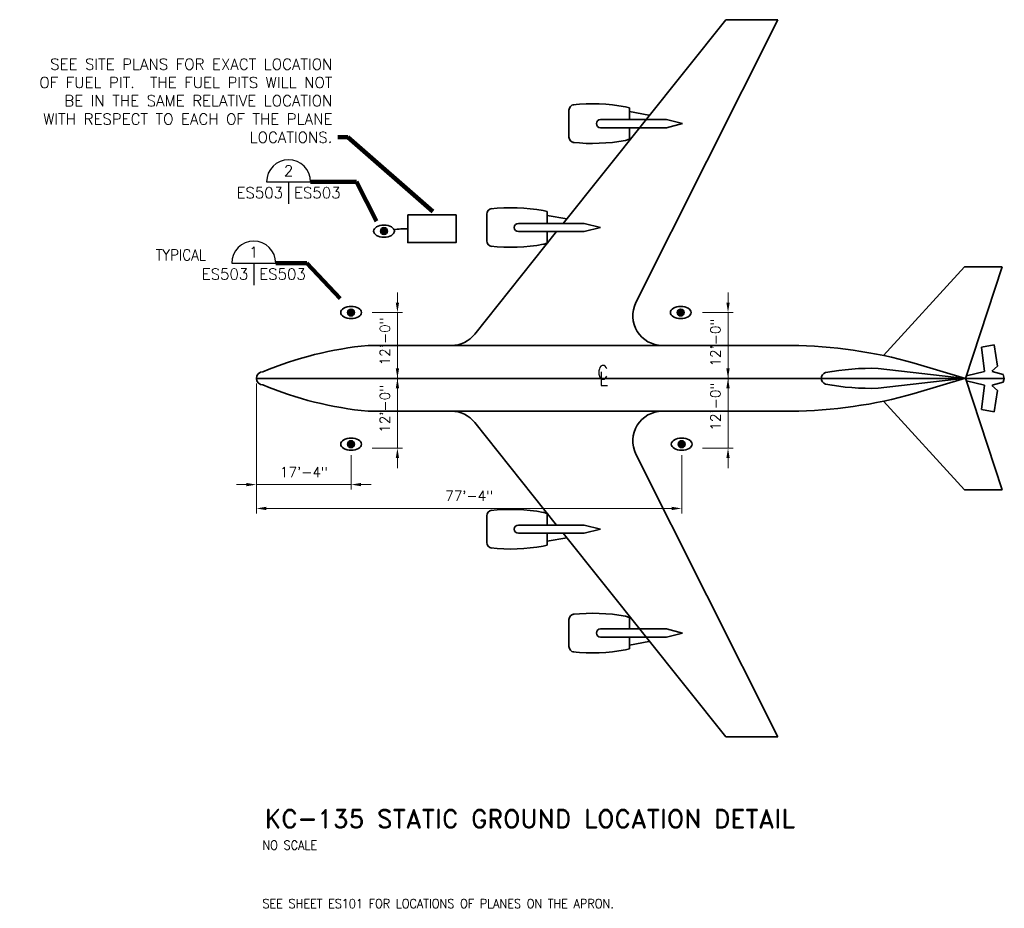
# Model space of a CAD drawing. Extents: x -524 to 247, y -164 to 426.
# Tile 1 of 7: x -524 to -376, y -161 to -28. Entities that reach past the tile are written whole.
import ezdxf
from ezdxf.enums import TextEntityAlignment as Align

# ---------------------------------------------------------------- set-up
doc = ezdxf.new("R2010")
doc.units = 0
doc.header["$MEASUREMENT"] = 0
doc.linetypes.add('ACAD_ISO08W100', pattern=[36, 24, -3, 6, -3])
doc.layers.get('Defpoints').update_dxf_attribs({"lineweight": 18})
for name, color, linetype, lineweight in [('E-Anno-Dims', 33, 'Continuous', 25), ('E-Anno-Text', 53, 'Continuous', 25), ('E-Detl-Grph', 33, 'Continuous', 35)]:
    doc.layers.add(name, color=color, linetype=linetype, lineweight=lineweight)
doc.styles.add('bord', font='romand.shx')
doc.styles.add('NOTES', font='romans.shx')
doc.styles.add('Text', font='txt', dxfattribs={"height": 0.125})
doc.dimstyles.new('EARCH', dxfattribs={"dimtxt": 0.125, "dimasz": 0.125, "dimexe": 0.0625, "dimexo": 0.0625, "dimgap": 0.0625, "dimtad": 1, "dimdec": 4, "dimzin": 3, "dimdsep": 46, "dimlunit": 4, "dimtxsty": 'NOTES', "dimcen": 0.09, "dimclrd": 256, "dimclre": 256, "dimadec": 0, "dimazin": 0, "dimtfac": 0.75, "dimtdec": 4, "dimtmove": 1, "dimatfit": 3, "dimfxl": 0, "dimfrac": 1, "dimtolj": 1, "dimtzin": 3, "dimlwd": 18, "dimlwe": 18, "dimarcsym": 0})

# ---------------------------------------------------------------- blocks, each defined once
blk = doc.blocks.new('CL')
at = {"style": 'NOTES', "width": 0.9}
for s, p in [('C', (-0.068, 0.029)), ('L', (-0.048, -0.042))]:
    blk.add_text(s, height=0.156, dxfattribs=at).set_placement(p, align=Align.MIDDLE_LEFT)
blk = doc.blocks.new('STGND')
blk.add_hatch(color=256).paths.add_polyline_path([(0.0395, 0, 1), (-0.0395, 0, 1)], flags=16)
blk.add_circle((0, 0), 0.0395)
blk.add_ellipse((0, 0), major_axis=(0, -0.1185), ratio=0.5833333, start_param=4.712389, end_param=10.9955643)
blk = doc.blocks.new('PC135B')
at = {"linetype": 'ACAD_ISO08W100'}
blk.add_line((0, -17.038), (0, 0), dxfattribs=at)
for p, q in [((-0.75, -2.546), (-0.75, -12.179)), ((0.75, -2.546), (0.75, -12.179)), ((-1.009, -4.977), (-3.345, -6.84)), ((1.009, -4.977), (3.345, -6.84)), ((-3.132, -5.25), (-3.745, -5.25)), ((3.132, -5.25), (3.745, -5.25)), ((-3.532, -5.968), (-3.532, -7.469)), ((-3.345, -5.968), (-3.345, -7.469)), ((3.345, -5.968), (3.345, -7.469)), ((3.532, -5.968), (3.532, -7.469)), ((-3.822, -6.537), (-3.801, -6.627)), ((-3.801, -6.627), (-3.532, -6.627)), ((-3.713, -6.626), (-3.635, -7.072)), ((-3.345, -6.627), (-3.09, -6.627)), ((-3.054, -6.537), (-3.09, -6.643)), ((3.054, -6.537), (3.09, -6.643)), ((3.345, -6.627), (3.09, -6.627)), ((3.802, -6.627), (3.532, -6.627)), ((3.713, -6.626), (3.635, -7.072)), ((3.823, -6.537), (3.802, -6.627)), ((-3.532, -6.99), (-8.175, -10.692)), ((-5.499, -7.121), (-6.112, -7.121)), ((3.532, -6.99), (8.175, -10.692)), ((5.499, -7.121), (6.112, -7.121)), ((-3.532, -7.469), (-3.438, -7.84)), ((-3.345, -7.469), (-3.438, -7.84)), ((3.345, -7.469), (3.438, -7.84)), ((3.532, -7.469), (3.438, -7.84)), ((-5.899, -7.839), (-5.899, -9.339)), ((-5.712, -7.839), (-5.712, -9.339)), ((5.712, -7.839), (5.712, -9.339)), ((5.899, -7.839), (5.899, -9.339)), ((-6.19, -8.408), (-6.168, -8.497)), ((-6.168, -8.497), (-5.899, -8.497)), ((-6.08, -8.497), (-6.002, -8.942)), ((-5.712, -8.497), (-5.457, -8.497)), ((-5.422, -8.408), (-5.457, -8.513)), ((5.422, -8.408), (5.457, -8.513)), ((5.712, -8.497), (5.457, -8.497)), ((6.169, -8.497), (5.899, -8.497)), ((6.081, -8.497), (6.002, -8.942)), ((6.19, -8.408), (6.169, -8.497)), ((-8.175, -11.875), (-1.727, -8.646)), ((8.175, -11.875), (1.727, -8.646)), ((-5.899, -9.339), (-5.806, -9.71)), ((-5.712, -9.339), (-5.806, -9.71)), ((5.712, -9.339), (5.806, -9.71)), ((5.899, -9.339), (5.806, -9.71)), ((-8.175, -11.875), (-8.175, -10.692)), ((8.175, -11.875), (8.175, -10.692)), ((-0.519, -14.289), (-2.542, -16.132)), ((-0.226, -14.166), (0.006, -16.156)), ((0.226, -14.166), (-0.006, -16.156)), ((0.519, -14.289), (2.542, -16.132)), ((-0.347, -14.987), (0.006, -16.156)), ((0.347, -14.987), (-0.006, -16.156)), ((-2.542, -16.132), (-2.542, -16.989)), ((2.542, -16.132), (2.542, -16.989)), ((0.006, -16.156), (-2.542, -16.989)), ((-0.159, -16.584), (-0.056, -16.177)), ((-0.006, -16.156), (2.542, -16.989)), ((0.159, -16.584), (0.056, -16.177)), ((-0.707, -16.52), (-0.763, -16.807)), ((-0.159, -16.584), (-0.707, -16.52)), ((0.159, -16.584), (0.707, -16.52)), ((0.707, -16.52), (0.763, -16.807)), ((-0.763, -16.807), (-0.28, -16.88)), ((-0.28, -16.88), (-0.161, -16.752)), ((-0.155, -16.759), (-0.091, -17.014)), ((0.155, -16.759), (0.091, -17.014)), ((0.28, -16.88), (0.161, -16.752)), ((0.763, -16.807), (0.28, -16.88)), ((-0.091, -17.014), (0, -17.038)), ((0.091, -17.014), (0, -17.038))]:
    blk.add_line(p, q)
for centre, radius, start, end in [((7.377, -3.308), 8.162, 157.2382, 174.6415), ((0, -0.15), 0.15, 90, 180), ((0, -0.15), 0.15, 0, 90), ((-7.377, -3.308), 8.162, 5.3585, 22.7618), ((-1.437, -4.44), 0.688, 308.569, 0), ((1.438, -4.44), 0.688, 180, 231.431), ((0.326, -5.784), 4.216, 173.9427, 190.2884), ((-3.745, -5.375), 0.125, 90, 174.2656), ((-3.132, -5.375), 0.125, 5.7344, 90), ((-7.203, -5.784), 4.216, 349.7116, 6.0573), ((7.203, -5.784), 4.216, 173.9427, 190.2884), ((3.132, -5.375), 0.125, 90, 174.2656), ((3.745, -5.375), 0.125, 5.7344, 90), ((-0.326, -5.784), 4.216, 349.7116, 6.0573), ((-3.438, -5.969), 0.0938, 0, 180), ((3.439, -5.969), 0.0938, 0, 180), ((-6.112, -7.246), 0.125, 90, 174.2656), ((-5.499, -7.246), 0.125, 5.7344, 90), ((5.499, -7.246), 0.125, 90, 174.2656), ((6.112, -7.246), 0.125, 5.7344, 90), ((-2.042, -7.655), 4.216, 173.9427, 190.2884), ((-9.57, -7.655), 4.216, 349.7116, 6.0573), ((9.57, -7.655), 4.216, 173.9427, 190.2884), ((2.042, -7.655), 4.216, 349.7116, 6.0573), ((-5.806, -7.839), 0.0938, 0, 180), ((5.806, -7.839), 0.0938, 0, 180), ((-1.425, -9.25), 0.675, 0, 116.6024), ((1.425, -9.25), 0.675, 63.3976, 180), ((9.99, -12.073), 10.74, 180.5692, 195.746), ((-9.99, -12.073), 10.74, 344.254, 359.4308), ((5.234, -13.999), 5.463, 169.1136, 181.7528), ((0, -13.006), 0.136, 16.5106, 163.4894), ((-5.234, -13.999), 5.463, 358.2472, 10.8864)]:
    blk.add_arc(centre, radius, start, end)
blk = doc.blocks.new('*D186')
at = {"layer": 'Defpoints'}
for p in [(-488.3, -81.68), (-424.35, -92.49), (-456.31, -101.25), (-424.35, -101.25)]:
    blk.add_point(p, dxfattribs=at)
at = {"layer": 'E-Anno-Dims', "lineweight": 18}
for p, q in [((-488.3, -82.43), (-488.3, -102)), ((-424.35, -93.24), (-424.35, -102)), ((-486.8, -101.25), (-425.85, -101.25))]:
    blk.add_line(p, q, dxfattribs=at)
blk.add_solid([(-486.8, -101.5), (-488.3, -101.25), (-486.8, -101)], dxfattribs=at)
at = {"layer": 'E-Anno-Dims', "lineweight": 18, "extrusion": (0, 0, -1)}
blk.add_solid([(425.85, -101), (424.35, -101.25), (425.85, -101.5)], dxfattribs=at)
at = {"layer": 'E-Anno-Dims', "linetype": 'Continuous', "lineweight": 18, "insert": (-456.31, -99.36), "char_height": 1.5, "attachment_point": 5, "style": 'Text'}
blk.add_mtext('\\Fromans.shx;77\'-4"', dxfattribs=at)
blk = doc.blocks.new('*D187')
at = {"layer": 'Defpoints'}
for p in [(-488.3, -81.68), (-474.05, -92.49), (-481.16, -97.66), (-474.05, -97.66)]:
    blk.add_point(p, dxfattribs=at)
at = {"layer": 'E-Anno-Dims', "lineweight": 18}
for p, q in [((-488.3, -82.43), (-488.3, -98.41)), ((-474.05, -93.24), (-474.05, -98.41)), ((-491.3, -97.66), (-489.8, -97.66)), ((-488.3, -97.66), (-474.05, -97.66)), ((-471.05, -97.66), (-472.55, -97.66))]:
    blk.add_line(p, q, dxfattribs=at)
at = {"layer": 'E-Anno-Dims', "lineweight": 18, "extrusion": (0, 0, -1)}
blk.add_solid([(489.8, -97.41), (488.3, -97.66), (489.8, -97.91)], dxfattribs=at)
at = {"layer": 'E-Anno-Dims', "lineweight": 18}
blk.add_solid([(-472.55, -97.91), (-474.05, -97.66), (-472.55, -97.41)], dxfattribs=at)
at = {"layer": 'E-Anno-Dims', "linetype": 'Continuous', "lineweight": 18, "insert": (-481.16, -95.77), "char_height": 1.5, "attachment_point": 5, "style": 'Text'}
blk.add_mtext('\\Fromans.shx;17\'-4"', dxfattribs=at)
blk = doc.blocks.new('*D188')
at = {"layer": 'Defpoints'}
for p in [(-471.66, -81.68), (-467.09, -81.68), (-467.09, -86.27), (-471.66, -92.18)]:
    blk.add_point(p, dxfattribs=at)
at = {"layer": 'E-Anno-Dims', "lineweight": 18}
for p, q in [((-467.09, -78.68), (-467.09, -80.18)), ((-470.91, -81.68), (-466.34, -81.68)), ((-467.09, -92.18), (-467.09, -81.68)), ((-470.91, -92.18), (-466.34, -92.18)), ((-467.09, -95.18), (-467.09, -93.68))]:
    blk.add_line(p, q, dxfattribs=at)
blk.add_solid([(-466.84, -80.18), (-467.09, -81.68), (-467.34, -80.18)], dxfattribs=at)
at = {"layer": 'E-Anno-Dims', "lineweight": 18, "extrusion": (0, 0, -1)}
blk.add_solid([(467.34, -93.68), (467.09, -92.18), (466.84, -93.68)], dxfattribs=at)
at = {"layer": 'E-Anno-Dims', "linetype": 'Continuous', "lineweight": 18, "insert": (-468.98, -86.27), "char_height": 1.5, "attachment_point": 5, "rotation": 90, "style": 'Text'}
blk.add_mtext('\\Fromans.shx;12\'-0"', dxfattribs=at)
blk = doc.blocks.new('*D189')
at = {"layer": 'Defpoints'}
for p in [(-471.66, -71.78), (-467.09, -76.13), (-471.66, -81.68), (-467.09, -81.68)]:
    blk.add_point(p, dxfattribs=at)
at = {"layer": 'E-Anno-Dims', "lineweight": 18}
for p, q in [((-467.09, -68.78), (-467.09, -70.28)), ((-470.91, -71.78), (-466.34, -71.78)), ((-467.09, -71.78), (-467.09, -81.68)), ((-470.91, -81.68), (-466.34, -81.68)), ((-467.09, -84.68), (-467.09, -83.18))]:
    blk.add_line(p, q, dxfattribs=at)
blk.add_solid([(-466.84, -70.28), (-467.09, -71.78), (-467.34, -70.28)], dxfattribs=at)
at = {"layer": 'E-Anno-Dims', "lineweight": 18, "extrusion": (0, 0, -1)}
blk.add_solid([(467.34, -83.18), (467.09, -81.68), (466.84, -83.18)], dxfattribs=at)
at = {"layer": 'E-Anno-Dims', "linetype": 'Continuous', "lineweight": 18, "insert": (-468.98, -76.13), "char_height": 1.5, "attachment_point": 5, "rotation": 90, "style": 'Text'}
blk.add_mtext('\\Fromans.shx;12\'-0"', dxfattribs=at)
blk = doc.blocks.new('*D190')
at = {"layer": 'Defpoints'}
for p in [(-421.96, -81.68), (-417.39, -81.68), (-417.39, -85.94), (-421.96, -92.18)]:
    blk.add_point(p, dxfattribs=at)
at = {"layer": 'E-Anno-Dims', "lineweight": 18}
for p, q in [((-417.39, -78.68), (-417.39, -80.18)), ((-421.21, -81.68), (-416.64, -81.68)), ((-417.39, -92.18), (-417.39, -81.68)), ((-421.21, -92.18), (-416.64, -92.18)), ((-417.39, -95.18), (-417.39, -93.68))]:
    blk.add_line(p, q, dxfattribs=at)
blk.add_solid([(-417.14, -80.18), (-417.39, -81.68), (-417.64, -80.18)], dxfattribs=at)
at = {"layer": 'E-Anno-Dims', "lineweight": 18, "extrusion": (0, 0, -1)}
blk.add_solid([(417.64, -93.68), (417.39, -92.18), (417.14, -93.68)], dxfattribs=at)
at = {"layer": 'E-Anno-Dims', "linetype": 'Continuous', "lineweight": 18, "insert": (-419.28, -85.94), "char_height": 1.5, "attachment_point": 5, "rotation": 90, "style": 'Text'}
blk.add_mtext('\\Fromans.shx;12\'-0"', dxfattribs=at)
blk = doc.blocks.new('*D191')
at = {"layer": 'Defpoints'}
for p in [(-421.96, -71.78), (-417.39, -71.78), (-417.39, -76.3), (-421.96, -81.68)]:
    blk.add_point(p, dxfattribs=at)
at = {"layer": 'E-Anno-Dims', "lineweight": 18}
for p, q in [((-417.39, -68.78), (-417.39, -70.28)), ((-421.21, -71.78), (-416.64, -71.78)), ((-417.39, -81.68), (-417.39, -71.78)), ((-421.21, -81.68), (-416.64, -81.68)), ((-417.39, -84.68), (-417.39, -83.18))]:
    blk.add_line(p, q, dxfattribs=at)
blk.add_solid([(-417.14, -70.28), (-417.39, -71.78), (-417.64, -70.28)], dxfattribs=at)
at = {"layer": 'E-Anno-Dims', "lineweight": 18, "extrusion": (0, 0, -1)}
blk.add_solid([(417.64, -83.18), (417.39, -81.68), (417.14, -83.18)], dxfattribs=at)
at = {"layer": 'E-Anno-Dims', "linetype": 'Continuous', "lineweight": 18, "insert": (-419.28, -76.3), "char_height": 1.5, "attachment_point": 5, "rotation": 90, "style": 'Text'}
blk.add_mtext('\\Fromans.shx;12\'-0"', dxfattribs=at)
blk = doc.blocks.new('cutsymb')
for p, q in [((-0.25, 0), (0.25, 0)), ((0, 0), (0, -0.25))]:
    blk.add_line(p, q)
blk.add_arc((0, 0), 0.25, 0, 180)
at = {"lineweight": 35, "style": 'NOTES'}
blk.add_attdef('DETAIL', text='', height=0.125, dxfattribs=at).set_placement((0, 0.125), align=Align.MIDDLE_CENTER)
blk.add_attdef('CUTON', text='', height=0.125, dxfattribs=at).set_placement((-0.0625, -0.125), align=Align.MIDDLE_RIGHT)
blk.add_attdef('FOUNDON', text='', height=0.125, dxfattribs=at).set_placement((0.0625, -0.125), align=Align.MIDDLE_LEFT)

msp = doc.modelspace()

# ---------------------------------------------------------------- linework, layer by layer
at = {"layer": 'E-Detl-Grph'}
msp.add_arc((-466.04504, -65.78706), 6.62309, 85.7064389, 103.7572889, dxfattribs=at)
msp.add_3dface([(-465.54961, -57.10425), (-458.27971, -57.10425), (-458.27971, -61.2606), (-465.54961, -61.2606)], dxfattribs=at)

# ---------------------------------------------------------------- block references
at = {"layer": 'E-Anno-Text'}
ref = msp.add_blockref('cutsymb', (-483.45706, -52.1097), dxfattribs=dict(at, xscale=13.2, yscale=13.2, zscale=13.2))
ref.add_attrib('DETAIL', '2', dxfattribs={"lineweight": 35, "height": 1.65, "style": 'NOTES'}).set_placement((-483.45706, -50.4597), align=Align.MIDDLE_CENTER)
ref.add_attrib('CUTON', 'ES503', dxfattribs={"lineweight": 35, "height": 1.65, "style": 'NOTES'}).set_placement((-484.28206, -53.7597), align=Align.MIDDLE_RIGHT)
ref.add_attrib('FOUNDON', 'ES503', dxfattribs={"lineweight": 35, "height": 1.65, "style": 'NOTES'}).set_placement((-482.63206, -53.7597), align=Align.MIDDLE_LEFT)
ref = msp.add_blockref('cutsymb', (-488.68591, -64.3461), dxfattribs=dict(at, xscale=13.2, yscale=13.2, zscale=13.2))
ref.add_attrib('DETAIL', '1', dxfattribs={"lineweight": 35, "height": 1.65, "style": 'NOTES'}).set_placement((-488.68591, -62.6961), align=Align.MIDDLE_CENTER)
ref.add_attrib('CUTON', 'ES503', dxfattribs={"lineweight": 35, "height": 1.65, "style": 'NOTES'}).set_placement((-489.51091, -65.9961), align=Align.MIDDLE_RIGHT)
ref.add_attrib('FOUNDON', 'ES503', dxfattribs={"lineweight": 35, "height": 1.65, "style": 'NOTES'}).set_placement((-487.86091, -65.9961), align=Align.MIDDLE_LEFT)
at = {"layer": 'E-Detl-Grph', "zscale": 1.1}
for name, p, xscale, yscale, rotation in [('PC135B', (-488.29981, -81.67605), 6.600000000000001, 6.600000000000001, 90), ('STGND', (-469.10866, -59.52315), 13.2, 13.2, 270), ('STGND', (-474.05206, -71.77605), 13.2, 13.2, 270), ('STGND', (-424.49596, -71.77605), 13.2, 13.2, 270), ('STGND', (-474.05206, -91.57605), 13.2, 13.2, 270), ('STGND', (-424.35076, -91.57605), 13.2, 13.2, 270)]:
    msp.add_blockref(name, p, dxfattribs=dict(at, xscale=xscale, yscale=yscale, rotation=rotation))
at = {"layer": 'E-Detl-Grph', "xscale": 13.2, "yscale": 13.2, "zscale": 1.1}
msp.add_blockref('CL', (-436.14496, -81.17115), dxfattribs=at)

# ---------------------------------------------------------------- texts
at = {"layer": 'E-Anno-Text', "style": 'NOTES', "width": 0.9}
for s, height, p in [('TYPICAL', 1.65, (-503.43361, -63.10557)), ('NO SCALE', 1.375, (-487.38468, -151.90299)), ('SEE SHEET ES101 FOR LOCATIONS OF PLANES ON THE APRON.', 1.375, (-487.38468, -160.69271))]:
    msp.add_text(s, height=height, dxfattribs=at).set_placement(p, align=Align.MIDDLE_LEFT)
at = {"layer": 'E-Anno-Text', "style": 'bord'}
msp.add_text('KC-135 STATIC GROUND LOCATION DETAIL', height=2.75, dxfattribs=at).set_placement((-407.35539, -149.3065), align=Align.RIGHT)
at = {"layer": 'E-Anno-Text', "insert": (-476.86447, -46.24706), "char_height": 1.65, "attachment_point": 9, "style": 'NOTES'}
msp.add_mtext('SEE SITE PLANS FOR EXACT LOCATION\\POF FUEL PIT.  THE FUEL PITS WILL NOT\\PBE IN THE SAME RELATIVE LOCATION\\PWITH RESPECT TO EACH OF THE PLANE\\PLOCATIONS.', dxfattribs=at)

# ---------------------------------------------------------------- dimensions: what is measured, and where the dimension line sits
at = {"layer": 'E-Anno-Dims', "lineweight": 18}
for base, p1, p2, angle, picture, middle in [((-467.08906, -81.67605), (-471.66451, -71.77605), (-471.66451, -81.67605), 270, '*D189', (-467.08906, -76.12962)), ((-417.38776, -71.77605), (-421.96321, -81.67605), (-421.96321, -71.77605), 90, '*D191', (-417.38776, -76.29559)), ((-467.08906, -81.67605), (-471.66451, -92.17665), (-471.66451, -81.67605), 90, '*D188', (-467.08906, -86.2693)), ((-417.38776, -81.67605), (-421.96321, -92.17665), (-421.96321, -81.67605), 90, '*D190', (-417.38776, -85.94458))]:
    dim = msp.add_linear_dim(base=base, p1=p1, p2=p2, angle=angle, text='\\Fromans.shx;12\'-0"', dimstyle='EARCH', override={"dimscale": 12, "dimcen": 5.20833e-05}, dxfattribs=at)
    dim.commit()
    dim.dimension.update_dxf_attribs({"geometry": picture, "text_midpoint": middle, "dimtype": 128})
for base, p2, text, picture, middle in [((-474.05206, -97.66455), (-474.05206, -92.4885), '\\Fromans.shx;17\'-4"', '*D187', (-481.16026, -97.66455)), ((-424.35077, -101.25165), (-424.35077, -92.4885), '\\Fromans.shx;77\'-4"', '*D186', (-456.30961, -101.25165))]:
    dim = msp.add_linear_dim(base=base, p1=(-488.29981, -81.67605), p2=p2, text=text, dimstyle='EARCH', override={"dimscale": 12, "dimcen": 5.20833e-05}, dxfattribs=at)
    dim.commit()
    dim.dimension.update_dxf_attribs({"geometry": picture, "text_midpoint": middle, "dimtype": 128})

# ---------------------------------------------------------------- leaders
at = {"layer": 'E-Anno-Text', "annotation_type": 0, "has_hookline": 1, "hookline_direction": 1, "text_width": 47.08788}
msp.add_leader([(-461.77441, -56.5845), (-474.53947, -45.39376), (-476.03947, -45.39376)], dimstyle='EARCH', override={"dimscale": 12, "dimtad": 0, "dimclrd": 0, "dimlwd": 65534}, dxfattribs=at)
at = {"layer": 'E-Anno-Text'}
for points in [[(-470.21251, -58.04145), (-473.22541, -52.1097), (-480.15706, -52.1097)], [(-475.71691, -69.6756), (-480.69496, -64.3461), (-485.38591, -64.3461)]]:
    msp.add_leader(points, dimstyle='EARCH', override={"dimscale": 12, "dimtad": 0, "dimclrd": 0, "dimlwd": 65534}, dxfattribs=at)

doc.saveas('drawing.dxf')
